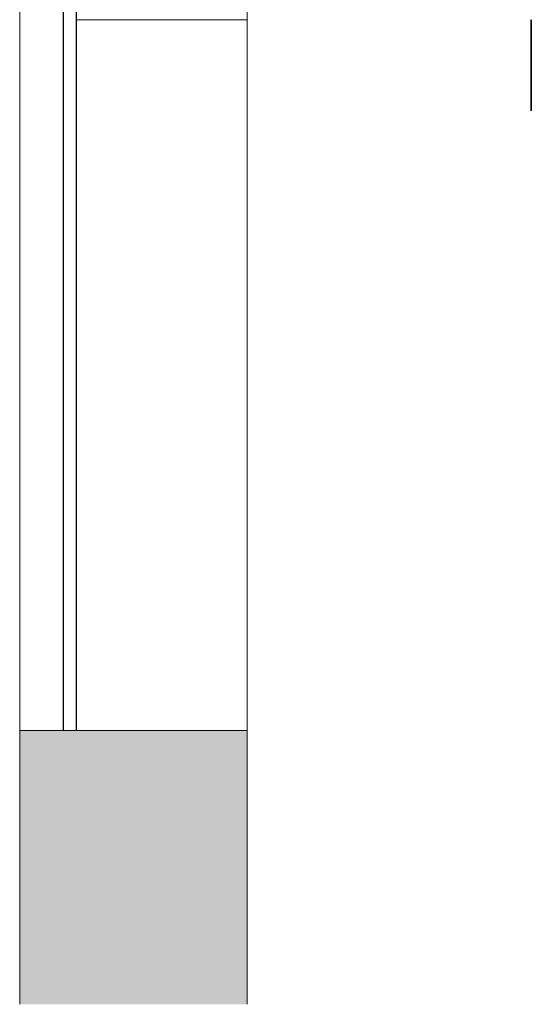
# Model space of a CAD drawing. Header units: millimetres. Extents: x 61846 to 198573, y 13020 to 52988.
# Tile 155 of 240: x 186726 to 187176, y 15579 to 16445. Entities that reach past the tile are written whole.
import ezdxf

# ---------------------------------------------------------------- set-up
doc = ezdxf.new("R2010")
doc.units = ezdxf.units.MM
for name, color, linetype, lineweight in [('A-COLS', 52, 'Continuous', 35), ('A-FLOR', 192, 'Continuous', 50), ('A-WALL', 113, 'Continuous', 25), ('I-WALL', 2, 'Continuous', 25)]:
    doc.layers.add(name, color=color, linetype=linetype, lineweight=lineweight)

# ---------------------------------------------------------------- blocks, each defined once
blk = doc.blocks.new('Floor_28_PBT_FL_druklaag_d_80 __400__C30_37_2397569 - Floor_28_PBT_FL_druklaag_d_80 __400__C30_37_2397569-312101-GZ lierenkamer 4')
at = {"layer": 'A-FLOR', "color": 90, "lineweight": 35}
blk.add_line((-48822, 16445), (-48822, 16365), dxfattribs=at)
blk = doc.blocks.new('Floor_28_PBT_FL_druklaag_d_80 __400__C30_37_2397569 - Floor_28_PBT_FL_druklaag_d_80 __400__C30_37_2397569-312105-GZ lierenkamer 4')
blk.add_blockref('Floor_28_PBT_FL_druklaag_d_80 __400__C30_37_2397569 - Floor_28_PBT_FL_druklaag_d_80 __400__C30_37_2397569-312101-GZ lierenkamer 4', (0, 0))
blk = doc.blocks.new('28_PBT_SC_staal_IPE-profiel_S355_IPE330 1548780 - 28_PBT_SC_staal_IPE-profiel_S355_IPE330 1548780-337771-GZ lierenkamer 4')
at = {"layer": 'A-COLS', "color": 250, "lineweight": 25}
for p, q in [((-49233.5, 15820), (-49233.5, 19850)), ((-49222, 15820), (-49222, 19850))]:
    blk.add_line(p, q, dxfattribs=at)
blk = doc.blocks.new('TadP_A_CON_CONSTRUCTIE_rvt-6-GZ lierenkamer 4')
at = {"layer": 'I-WALL', "color": 10, "lineweight": 18}
blk.add_line((-49072, 16445), (-49072, 15579.28), dxfattribs=at)
at = {"layer": 'A-COLS', "color": 10, "lineweight": 18}
blk.add_blockref('28_PBT_SC_staal_IPE-profiel_S355_IPE330 1548780 - 28_PBT_SC_staal_IPE-profiel_S355_IPE330 1548780-337771-GZ lierenkamer 4', (0, 0), dxfattribs=at)
at = {"layer": 'A-FLOR', "color": 10, "lineweight": 18}
blk.add_blockref('Floor_28_PBT_FL_druklaag_d_80 __400__C30_37_2397569 - Floor_28_PBT_FL_druklaag_d_80 __400__C30_37_2397569-312105-GZ lierenkamer 4', (0, 0), dxfattribs=at)
blk = doc.blocks.new('21_NOAHH_Wand_Wand-x 2092465 - 21_NOAHH_Wand_Wand-x 2092465-119481-GZ lierenkamer 4')
at = {"layer": 'A-WALL', "lineweight": 13}
blk.add_hatch(color=9, dxfattribs=at).paths.add_polyline_path([(-49271.9, 15579.28), (-49071.9, 15579.28), (-49071.9, 15820), (-49271.9, 15820)])
at = {"layer": 'A-WALL', "color": 130, "lineweight": 13}
for p, q in [((-49071.9, 15820), (-49271.9, 15820)), ((-49271.9, 15820), (-49271.9, 15579.28)), ((-49071.9, 15579.28), (-49071.9, 15820))]:
    blk.add_line(p, q, dxfattribs=at)
blk = doc.blocks.new('21_NOAHH_Wand_Wand-x 2607887 - 21_NOAHH_Wand_Wand-x 2607887-150737-GZ lierenkamer 4')
at = {"layer": 'A-WALL', "color": 130, "lineweight": 13}
blk.add_line((-49222, 16445), (-49072, 16445), dxfattribs=at)
blk = doc.blocks.new('21_NOAHH_Wand_Wand-x 2608074 - 21_NOAHH_Wand_Wand-x-150755-GZ lierenkamer 4')
at = {"layer": 'A-WALL', "color": 130, "lineweight": 13}
for p, q in [((-49272, 19730), (-49272, 15820)), ((-49072, 19730), (-49072, 15820)), ((-49072, 16445), (-49222, 16445)), ((-49222, 16445), (-49072, 16445)), ((-49272, 15820), (-49072, 15820))]:
    blk.add_line(p, q, dxfattribs=at)
blk = doc.blocks.new('21_NOAHH_Wand_Wand-x 2608074 - 21_NOAHH_Wand_Wand-x 2608074-150759-GZ lierenkamer 4')
blk.add_blockref('21_NOAHH_Wand_Wand-x 2608074 - 21_NOAHH_Wand_Wand-x-150755-GZ lierenkamer 4', (0, 0))
blk = doc.blocks.new('TadP_A_BWK_BOUWKUNDE_rvt-6-GZ lierenkamer 4')
at = {"layer": 'A-WALL', "color": 250, "lineweight": 25}
for name in ['21_NOAHH_Wand_Wand-x 2608074 - 21_NOAHH_Wand_Wand-x 2608074-150759-GZ lierenkamer 4', '21_NOAHH_Wand_Wand-x 2607887 - 21_NOAHH_Wand_Wand-x 2607887-150737-GZ lierenkamer 4', '21_NOAHH_Wand_Wand-x 2092465 - 21_NOAHH_Wand_Wand-x 2092465-119481-GZ lierenkamer 4']:
    blk.add_blockref(name, (0, 0), dxfattribs=at)

msp = doc.modelspace()

# ---------------------------------------------------------------- block references
at = {"color": 210, "lineweight": 5}
for name in ['TadP_A_BWK_BOUWKUNDE_rvt-6-GZ lierenkamer 4', 'TadP_A_CON_CONSTRUCTIE_rvt-6-GZ lierenkamer 4']:
    msp.add_blockref(name, (235997.82, 0), dxfattribs=at)

doc.saveas('drawing.dxf')
